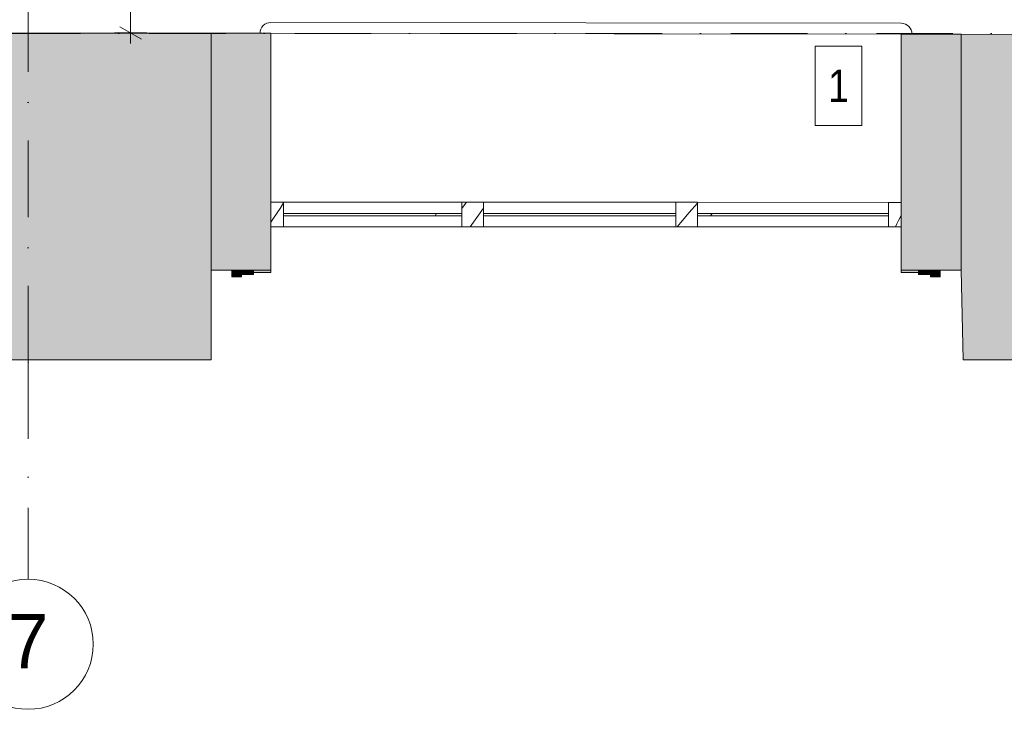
# Model space of a CAD drawing. Header units: millimetres. Extents: x -2532 to 181134, y -4151 to 53885.
# Tile 111 of 165: x 19252 to 23791, y -2072 to 1109. Entities that reach past the tile are written whole.
import ezdxf
from ezdxf.enums import TextEntityAlignment as Align

# ---------------------------------------------------------------- set-up
doc = ezdxf.new("R2010")
doc.units = ezdxf.units.MM
doc.header["$MEASUREMENT"] = 0
doc.linetypes.add('Dot & Dashed', pattern=[670.277762, 352.777767, -176.388884, 0, -141.111112])
for name, color, linetype in [('AR - Seinad VS', 7, 'Continuous'), ('AR - Teljed', 7, 'Continuous'), ('AR - Vahelaed', 7, 'Continuous'), ('SA - aknalaud', 7, 'Continuous'), ('SA - tähistused - valgustus', 7, 'Continuous')]:
    doc.layers.add(name, color=color, linetype=linetype)
for name, color, linetype, lineweight in [('AR - Seinad VS_Pen_No__103', 7, 'Continuous', 5), ('AR - Seinad VS_Pen_No__201', 7, 'Continuous', 15), ('AR - Seinad VS_Pen_No__221', 252, 'Continuous', 13), ('AR - Teljed_Pen_No__4', 8, 'Continuous', 13), ('AR - Vahelaed_Pen_No__221', 252, 'Continuous', 13), ('Märkused - Muinsuskaitselised väärtused_Pen_No__20', 1, 'Continuous', 13), ('SA - aknalaud_Pen_No__221', 252, 'Continuous', 13), ('SA - tähistused - valgustus_Pen_No__105', 30, 'Continuous', 5)]:
    doc.layers.add(name, color=color, linetype=linetype, lineweight=lineweight)
doc.styles.add('GENERATED_STYLE_1', font='txt')
doc.styles.add('GENERATED_STYLE_3', font='txt')
doc.styles.add('GENERATED_STYLE_4', font='txt')
doc.dimstyles.new('GENERATED_STYLE__1', dxfattribs={"dimtxt": 150, "dimasz": 76, "dimexe": 0.18, "dimexo": 0.0625, "dimgap": 0.09, "dimtad": 1, "dimdec": 0, "dimzin": 0, "dimdsep": 46, "dimtxsty": 'GENERATED_STYLE_3', "dimblk": 'ARROWHEAD_2', "dimblk1": 'ARROWHEAD_2', "dimblk2": 'ARROWHEAD_2', "dimcen": 0.09, "dimse1": 1, "dimse2": 1, "dimclrd": 256, "dimclre": 256, "dimclrt": 256, "dimadec": 0, "dimazin": 0, "dimtfac": 1, "dimtdec": 4, "dimtmove": 0, "dimatfit": 3, "dimfxl": 0, "dimtolj": 1, "dimtzin": 0, "dimarcsym": 0})

# ---------------------------------------------------------------- blocks, each defined once
blk = doc.blocks.new('Slab_5_1', base_point=(1193.5, 7176.6))
at = {"layer": 'AR - Vahelaed_Pen_No__221', "linetype": 'Continuous', "flags": 128}
blk.add_lwpolyline([(14918.4, 353.6), (18015.7, 358), (18014.7, 1049.2), (23317.9, 1042.9), (25731.3, 1040.4), (25731.3, 360.9), (28826.7, 360.9)], dxfattribs=at)
blk = doc.blocks.new('Slab_26_1', base_point=(20410.4, 266.9))
at = {"layer": 'SA - aknalaud_Pen_No__221', "linetype": 'Continuous', "flags": 128}
blk.add_lwpolyline([(20410.4, 266.9), (20410.4, 1046.3), (20360.5, 1046.4, -0.414258), (20410.5, 1096.3), (23315.8, 1092.8, -0.412924), (23365.6, 1042.8), (23315.9, 1042.9), (23315.8, 266.7)], format="xyb", close=True, dxfattribs=at)
blk = doc.blocks.new('Wall_170_1', base_point=(23593.2, -46.7))
at = {"layer": 'AR - Seinad VS_Pen_No__221', "linetype": 'Continuous'}
blk.add_hatch(color=256, dxfattribs=at).paths.add_polyline_path([(23593.2, -46.7), (23601.5, -459.3), (25544.3, -459.3), (25555.6, -39.1), (25555.5, 1040.4), (25339.8, 1040.4), (23593.2, 1042.5)])
at = {"layer": 'AR - Seinad VS_Pen_No__221', "linetype": 'Continuous', "flags": 128}
for points in [[(24759.8, 1041.1), (23593.2, 1042.5)], [(23593.2, 1042.5), (23593.2, -46.7)], [(25555.5, 1040.4), (25339.8, 1040.4)], [(25555.6, -39.1), (25555.5, 1040.4)], [(25544.3, -459.3), (25555.6, -39.1)], [(23593.2, -46.7), (23601.5, -459.3)], [(23601.5, -459.3), (25544.3, -459.3)]]:
    blk.add_lwpolyline(points, dxfattribs=at)
blk = doc.blocks.new('Wall_172_1', base_point=(18203.2, -41.7))
at = {"layer": 'AR - Seinad VS_Pen_No__221', "linetype": 'Continuous'}
blk.add_hatch(color=256, dxfattribs=at).paths.add_polyline_path([(18203.2, -41.7), (18203.2, -459.3), (20135.6, -459.3), (20135.6, -46.7), (20135.6, 1046.6), (18203.2, 1048.9)])
at = {"layer": 'AR - Seinad VS_Pen_No__221', "linetype": 'Continuous', "flags": 128}
for points in [[(18429.6, 1048.7), (18203.2, 1048.9)], [(18203.2, 1048.9), (18203.2, -41.7)], [(20135.6, 1046.6), (19109.6, 1047.9)], [(20135.6, -46.7), (20135.6, 1046.6)], [(18203.2, -41.7), (18203.2, -459.3)], [(20135.6, -459.3), (20135.6, -46.7)], [(18203.2, -459.3), (20135.6, -459.3)]]:
    blk.add_lwpolyline(points, dxfattribs=at)
blk = doc.blocks.new('Wall_173_1', base_point=(20135.6, -46.7))
at = {"layer": 'AR - Seinad VS_Pen_No__221', "linetype": 'Continuous'}
for points in [[(20135.6, -46.7), (20410.4, -46.7), (20410.4, 1046.3), (20135.6, 1046.6)], [(23315.8, -46.7), (23593.2, -46.7), (23593.2, 1042.5), (23315.8, 1042.9)]]:
    blk.add_hatch(color=256, dxfattribs=at).paths.add_polyline_path(points)
for p, q in [((20410.4, -46.7), (20410.4, 1046.3)), ((23315.8, 1042.9), (23315.8, -46.7))]:
    blk.add_line(p, q, dxfattribs=at)
at = {"layer": 'AR - Seinad VS_Pen_No__221', "linetype": 'Continuous', "flags": 128}
for points in [[(20410.4, 1046.3), (20135.6, 1046.6)], [(20135.6, 1046.6), (20135.6, -46.7)], [(23593.2, 1042.5), (23315.8, 1042.9)], [(23593.2, -46.7), (23593.2, 1042.5)], [(20135.6, -46.7), (20410.4, -46.7)], [(23315.8, -46.7), (23593.2, -46.7)]]:
    blk.add_lwpolyline(points, dxfattribs=at)
blk = doc.blocks.new('Morph_26_1')
at = {"layer": 'AR - Seinad VS_Pen_No__221', "linetype": 'Continuous'}
for points in [[(20410.4, -56.7), (20410.4, -46.7), (20330.4, -46.7), (20330.4, -56.7)], [(23315.8, -56.7), (23395.8, -56.7), (23395.8, -46.7), (23315.8, -46.7)]]:
    blk.add_hatch(color=256, dxfattribs=at).paths.add_polyline_path(points)
for p, q in [((20410.4, -46.7), (20330.4, -46.7)), ((20330.4, -46.7), (20330.4, -56.7)), ((20410.4, -56.7), (20330.4, -56.7)), ((20410.4, -46.7), (20410.4, -56.7)), ((23315.8, -46.7), (23315.8, -56.7)), ((23395.8, -46.7), (23315.8, -46.7)), ((23395.8, -56.7), (23315.8, -56.7)), ((23395.8, -46.7), (23395.8, -56.7))]:
    blk.add_line(p, q, dxfattribs=at)
blk = doc.blocks.new('Morph_27_1')
at = {"layer": 'AR - Seinad VS_Pen_No__221', "linetype": 'Continuous'}
for points in [[(20275.4, -66.7), (20330.4, -66.7), (20330.4, -46.7), (20275.4, -46.7)], [(23395.8, -66.7), (23450.8, -66.7), (23450.8, -46.7), (23395.8, -46.7)]]:
    blk.add_hatch(color=256, dxfattribs=at).paths.add_polyline_path(points)
for p, q in [((20275.4, -46.7), (20275.4, -66.7)), ((20330.4, -46.7), (20275.4, -46.7)), ((20330.4, -66.7), (20275.4, -66.7)), ((20330.4, -46.7), (20330.4, -66.7)), ((23395.8, -46.7), (23395.8, -66.7)), ((23450.8, -46.7), (23395.8, -46.7)), ((23450.8, -66.7), (23395.8, -66.7)), ((23450.8, -46.7), (23450.8, -66.7))]:
    blk.add_line(p, q, dxfattribs=at)
blk = doc.blocks.new('Morph_28_1')
at = {"layer": 'AR - Seinad VS_Pen_No__221', "linetype": 'Continuous'}
for points in [[(20275.4, -76.7), (20275.4, -46.7), (20230.4, -46.7), (20230.4, -76.7)], [(23450.8, -76.7), (23495.8, -76.7), (23495.8, -46.7), (23450.8, -46.7)]]:
    blk.add_hatch(color=256, dxfattribs=at).paths.add_polyline_path(points)
for p, q in [((20275.4, -46.7), (20230.4, -46.7)), ((20230.4, -46.7), (20230.4, -76.7)), ((20275.4, -76.7), (20230.4, -76.7)), ((20275.4, -46.7), (20275.4, -76.7)), ((23450.8, -46.7), (23450.8, -76.7)), ((23495.8, -46.7), (23450.8, -46.7)), ((23495.8, -76.7), (23450.8, -76.7)), ((23495.8, -46.7), (23495.8, -76.7))]:
    blk.add_line(p, q, dxfattribs=at)
blk = doc.blocks.new('Standard grid marker')
at = {"layer": 'AR - Teljed_Pen_No__4', "linetype": 'Dot & Dashed'}
blk.add_line((1000, 0), (44867.9, 0), dxfattribs=at)
at = {"layer": 'AR - Teljed_Pen_No__4', "style": 'GENERATED_STYLE_1'}
for tag, p in [('AC_MarkerText_1_0', (-300, 14.3)), ('AC_MarkerText_1_1', (46167.9, 14.3))]:
    blk.add_attdef(tag, text='', height=250, dxfattribs=at).set_placement(p, align=Align.MIDDLE_CENTER)
blk = doc.blocks.new('Standard grid marker_6')
at = {"layer": 'AR - Teljed_Pen_No__4', "linetype": 'Dot & Dashed'}
for q in [(0, 0), (22781.865348, 0)]:
    blk.add_line((1000, 0), q, dxfattribs=at)
at = {"layer": 'AR - Teljed_Pen_No__4', "linetype": 'Continuous'}
blk.add_circle((-300, 0), 300, dxfattribs=at)
at = {"layer": 'AR - Teljed_Pen_No__4', "linetype": 'Dot & Dashed'}
blk.add_point((1000, 0), dxfattribs=at)
blk.add_point((1000, 0), dxfattribs=at)
at = {"layer": 'AR - Teljed_Pen_No__4', "style": 'GENERATED_STYLE_1'}
blk.add_attdef('AC_MarkerText_1', text='', height=250, rotation=270, dxfattribs=at).set_placement((-300, 12.23), align=Align.MIDDLE_CENTER)
blk = doc.blocks.new('*D2131')
at = {"layer": 'SA - tähistused - valgustus_Pen_No__105', "linetype": 'Continuous'}
for p, q in [((24074.2, 1969.7), (24174.2, 1912)), ((24199.2, 1940.9), (24049.2, 1940.9)), ((24124.2, 1041.1), (24124.2, 1940.9)), ((24074.2, 1070), (24174.2, 1012.3)), ((24199.2, 1041.1), (24049.2, 1041.1)), ((24124.2, 992.2), (24124.2, 1041.1))]:
    blk.add_line(p, q, dxfattribs=at)
at = {"layer": 'SA - tähistused - valgustus_Pen_No__105', "insert": (24094.2, 1320.3), "char_height": 150, "attachment_point": 7, "rotation": 90, "style": 'GENERATED_STYLE_3'}
blk.add_mtext('\\A1;{\\pql;\\fArial|b0|i0|c0|p34;900}', dxfattribs=at)
blk = doc.blocks.new('ARROWHEAD_2')
at = {"linetype": 'Continuous'}
for p, q in [((-0.378, -0.655), (0.378, 0.655)), ((0, 0), (-1, 0))]:
    blk.add_line(p, q, dxfattribs=at)
blk = doc.blocks.new('*D2137')
at = {"layer": 'SA - tähistused - valgustus_Pen_No__105', "linetype": 'Continuous'}
for p, q in [((19713.7, 2655.1), (19813.7, 2597.3)), ((19838.7, 2626.2), (19688.7, 2626.2)), ((19763.7, 1047.9), (19763.7, 2626.2)), ((19838.7, 1047.9), (19688.7, 1047.9)), ((19713.7, 1076.7), (19813.7, 1019)), ((19763.7, 999), (19763.7, 1047.9))]:
    blk.add_line(p, q, dxfattribs=at)
at = {"layer": 'SA - tähistused - valgustus_Pen_No__105', "insert": (19733.7, 1580.6), "char_height": 150, "attachment_point": 7, "rotation": 90, "style": 'GENERATED_STYLE_3'}
blk.add_mtext('\\A1;{\\pql;\\fArial|b0|i0|c0|p34;1\xa0578}', dxfattribs=at)
blk = doc.blocks.new('*X2838')
at = {"layer": 'AR - Seinad VS_Pen_No__103', "linetype": 'Continuous'}
for p, q in [((22338.7, 219.9), (22377.1, 263.5)), ((22282.6, 153.2), (22338.7, 219.9))]:
    blk.add_line(p, q, dxfattribs=at)
blk = doc.blocks.new('*X2839')
at = {"layer": 'AR - Seinad VS_Pen_No__103', "linetype": 'Continuous'}
for p, q in [((23296.5, 168.1), (23303.5, 182.3)), ((23303.5, 182.3), (23311.1, 196.2)), ((23311.1, 196.2), (23315.8, 204.3)), ((23289.8, 153.2), (23290, 153.7)), ((23290, 153.7), (23296.5, 168.1))]:
    blk.add_line(p, q, dxfattribs=at)
blk = doc.blocks.new('*X2840')
at = {"layer": 'AR - Seinad VS_Pen_No__103', "linetype": 'Continuous'}
for p, q in [((21291, 237.7), (21307.5, 260.9)), ((21307.5, 260.9), (21311.8, 266.8)), ((21352, 185.5), (21390.7, 240)), ((21329.7, 153.3), (21352, 185.5))]:
    blk.add_line(p, q, dxfattribs=at)
blk = doc.blocks.new('*X2841')
at = {"layer": 'AR - Seinad VS_Pen_No__103', "linetype": 'Continuous'}
for p, q in [((20422.8, 193.7), (20452.5, 238)), ((20452.5, 238), (20468.5, 264.9)), ((20410.4, 174.9), (20422.8, 193.7))]:
    blk.add_line(p, q, dxfattribs=at)
blk = doc.blocks.new('Morph_133_1')
at = {"layer": 'AR - Seinad VS_Pen_No__201', "linetype": 'Continuous'}
for p, q in [((20410.4, 266.9), (20410.4, 153.3)), ((20468.5, 266.9), (20410.4, 266.9)), ((20468.5, 266.9), (20468.5, 153.3)), ((21291, 266.8), (21291, 153.3)), ((21390.7, 266.8), (21291, 266.8)), ((21390.7, 266.8), (21390.7, 153.3)), ((22277.4, 266.8), (22277.4, 153.2)), ((22377.1, 266.8), (22277.4, 266.8)), ((22377.1, 266.8), (22377, 153.2)), ((23257.7, 266.7), (23257.7, 153.2)), ((23315.8, 266.7), (23257.7, 266.7)), ((23315.8, 266.7), (23315.8, 153.2)), ((20468.5, 153.3), (20410.4, 153.3)), ((21390.7, 153.3), (21291, 153.3)), ((22377, 153.2), (22277.4, 153.2)), ((23315.8, 153.2), (23257.7, 153.2))]:
    blk.add_line(p, q, dxfattribs=at)
at = {"layer": 'AR - Seinad VS_Pen_No__201', "linetype": 'Continuous', "flags": 128}
for points in [[(21291, 266.8), (20468.5, 266.9)], [(22277.4, 266.8), (21390.7, 266.8)], [(23257.7, 266.7), (22377.1, 266.8)], [(21291, 153.3), (20468.5, 153.3)], [(22277.4, 153.2), (21390.7, 153.3)], [(23257.7, 153.2), (22377, 153.2)]]:
    blk.add_lwpolyline(points, dxfattribs=at)
at = {"layer": 'AR - Seinad VS', "linetype": 'Continuous'}
for name in ['*X2841', '*X2840', '*X2838', '*X2839']:
    blk.add_blockref(name, (0, 0), dxfattribs=at)
blk = doc.blocks.new('*X2843')
at = {"layer": 'AR - Seinad VS_Pen_No__103', "linetype": 'Continuous'}
blk.add_line((22444.4, 214.8), (22437.7, 204.8), dxfattribs=at)
blk = doc.blocks.new('Morph_134_1')
at = {"layer": 'AR - Seinad VS_Pen_No__201', "linetype": 'Continuous'}
for p, q in [((22377.1, 214.8), (22377.1, 204.8)), ((22377.1, 214.8), (23257.7, 214.7)), ((22377.1, 204.8), (23257.7, 204.7)), ((23257.7, 214.7), (23257.7, 204.7))]:
    blk.add_line(p, q, dxfattribs=at)
at = {"layer": 'AR - Seinad VS', "linetype": 'Continuous'}
blk.add_blockref('*X2843', (0, 0), dxfattribs=at)
blk = doc.blocks.new('Morph_147_1')
at = {"layer": 'AR - Seinad VS_Pen_No__201', "linetype": 'Continuous'}
for p, q in [((21390.7, 214.8), (21390.7, 204.8)), ((21390.7, 214.8), (22277.4, 214.8)), ((21390.7, 204.8), (22277.4, 204.8)), ((22277.4, 214.8), (22277.4, 204.8))]:
    blk.add_line(p, q, dxfattribs=at)
blk = doc.blocks.new('*X2859')
at = {"layer": 'AR - Seinad VS_Pen_No__103', "linetype": 'Continuous'}
blk.add_line((21174.5, 214.9), (21167.8, 204.9), dxfattribs=at)
blk = doc.blocks.new('Morph_148_1')
at = {"layer": 'AR - Seinad VS_Pen_No__201', "linetype": 'Continuous'}
for p, q in [((20468.5, 214.9), (20468.5, 204.9)), ((20468.5, 214.9), (21291, 214.8)), ((20468.5, 204.9), (21291, 204.8)), ((21291, 214.8), (21291, 204.8))]:
    blk.add_line(p, q, dxfattribs=at)
at = {"layer": 'AR - Seinad VS', "linetype": 'Continuous'}
blk.add_blockref('*X2859', (0, 0), dxfattribs=at)

msp = doc.modelspace()

# ---------------------------------------------------------------- linework, layer by layer
at = {"layer": 'Märkused - Muinsuskaitselised väärtused_Pen_No__20', "linetype": 'Continuous', "flags": 128}
msp.add_lwpolyline([(22919.3, 987.6), (23135.3, 987.6), (23135.3, 620.6), (22919.3, 620.6)], close=True, dxfattribs=at)

# ---------------------------------------------------------------- block references
at = {"layer": 'AR - Seinad VS'}
for name, p in [('Wall_172_1', (18203.2, -41.7)), ('Wall_173_1', (20135.6, -46.7)), ('Wall_170_1', (23593.2, -46.7))]:
    msp.add_blockref(name, p, dxfattribs=at)
at = {"layer": 'AR - Seinad VS', "linetype": 'Continuous'}
for name in ['Morph_133_1', 'Morph_148_1', 'Morph_147_1', 'Morph_134_1', 'Morph_28_1', 'Morph_27_1', 'Morph_26_1']:
    msp.add_blockref(name, (0, 0), dxfattribs=at)
at = {"layer": 'AR - Teljed', "linetype": 'Continuous'}
ref = msp.add_blockref('Standard grid marker_6', (19291.5, -1471.7), dxfattribs=dict(at, zscale=1000, rotation=90))
ref.add_attrib('AC_MarkerText_1', '7', dxfattribs={"layer": 'AR - Teljed_Pen_No__4', "color": 8, "height": 250, "rotation": 360, "style": 'GENERATED_STYLE_1'}).set_placement((19291.5, -1757.4), align=Align.MIDDLE_CENTER)
at = {"layer": 'AR - Teljed', "linetype": 'Continuous', "zscale": 1000}
msp.add_blockref('Standard grid marker', (-1931.8, 1044.8), dxfattribs=at)
at = {"layer": 'AR - Vahelaed', "linetype": 'Continuous'}
msp.add_blockref('Slab_5_1', (1193.5, 7176.6), dxfattribs=at)
at = {"layer": 'SA - aknalaud', "linetype": 'Continuous'}
msp.add_blockref('Slab_26_1', (20410.4, 266.9), dxfattribs=at)

# ---------------------------------------------------------------- texts
at = {"layer": 'Märkused - Muinsuskaitselised väärtused_Pen_No__20', "linetype": 'Continuous', "insert": (23027.3, 729.1), "char_height": 150, "attachment_point": 8, "style": 'GENERATED_STYLE_4'}
msp.add_mtext('\\A1;{\\pqc;\\fArial Narrow|b0|i0|c0|p34;1}', dxfattribs=at)

# ---------------------------------------------------------------- dimensions: what is measured, and where the dimension line sits
at = {"layer": 'SA - tähistused - valgustus', "linetype": 'Continuous'}
for base, p1, p2, picture, middle in [((19763.7, 2626.2), (19109.6, 1047.9), (19217.6, 2626.2), '*D2137', (19658.7, 1844.6)), ((24124.2, 1940.9), (24759.8, 1041.1), (22859.7, 1940.9), '*D2131', (24019.2, 1496))]:
    dim = msp.add_linear_dim(base=base, p1=p1, p2=p2, angle=90, dimstyle='GENERATED_STYLE__1', dxfattribs=at)
    dim.commit()
    dim.dimension.update_dxf_attribs({"geometry": picture, "text_midpoint": middle, "dimtype": 160, "text_rotation": 90})

doc.saveas('drawing.dxf')
